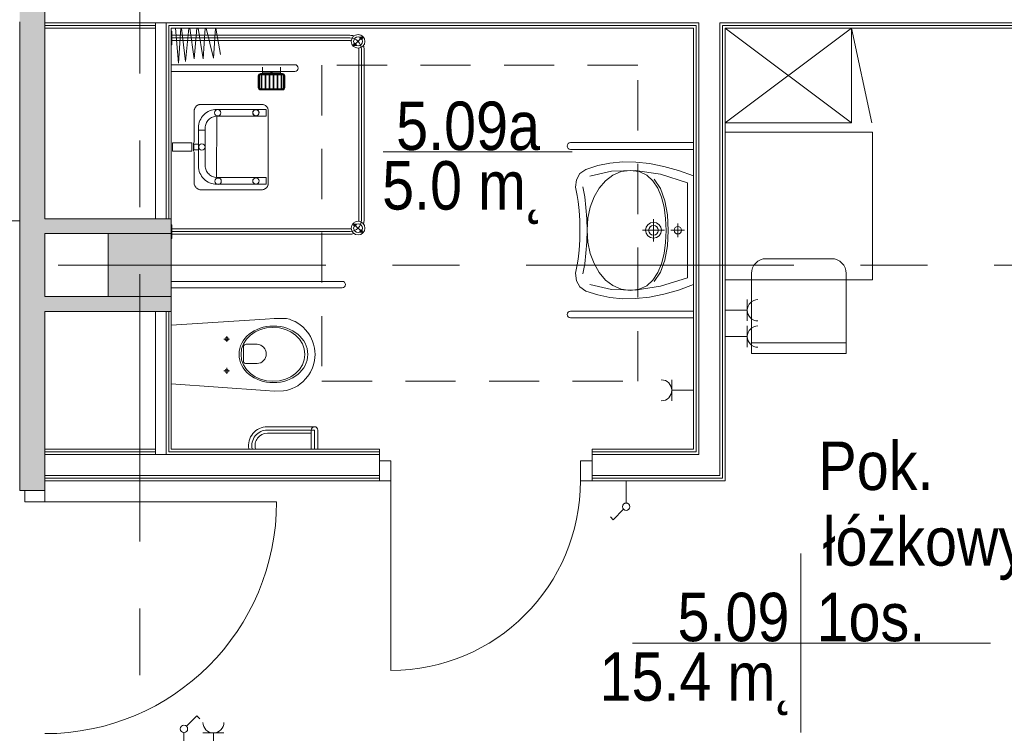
# Model space of a CAD drawing. Header units: centimetres. Extents: x -2424 to 2260, y -130 to 3012.
# Tile 50 of 81: x 530 to 998, y 666 to 1005. Entities that reach past the tile are written whole.
import ezdxf

# ---------------------------------------------------------------- set-up
doc = ezdxf.new("R2010")
doc.units = ezdxf.units.CM
doc.linetypes.add('Oś', pattern=[222.25, 127, -31.75, 31.75, -31.75])
doc.linetypes.add('Ponad', pattern=[39.688, 23.813, -15.875])
for name, color, linetype, lineweight in [('A-AREA-IDEN', 2, 'Continuous', 13), ('A-DETL-GENF', 92, 'Continuous', 13), ('A-DETL-MEDM', 33, 'Continuous', 13), ('A-DOOR', 31, 'Continuous', 13), ('A-FLOR-OVHD', 1, 'Ponad', 9), ('A-WALL', 113, 'Continuous', 13), ('A-WALL-FNSH', 113, 'Continuous', 13), ('E-ELEC-EQPM', 71, 'Continuous', 9), ('I-FURN', 30, 'Continuous', 9), ('P-SANR-FIXT', 6, 'Continuous', 9), ('S-COLS', 52, 'Continuous', 13), ('S-GRID', 1, 'Continuous', 13)]:
    doc.layers.add(name, color=color, linetype=linetype, lineweight=lineweight)
doc.layers.add('A-WALL-PATT', color=111, linetype='Continuous', lineweight=13, plot=False)
doc.styles.add('Arial_11', font='arial.ttf', dxfattribs={"width": 0.85, "height": 23})

msp = doc.modelspace()

# ---------------------------------------------------------------- hatches: boundary and pattern name
at = {"layer": 'S-COLS', "lineweight": 9}
msp.add_hatch(color=251, dxfattribs=at).paths.add_polyline_path([(602.38, 873.33), (602.38, 903.33), (572.38, 903.33), (572.38, 873.33)], flags=0)

# ---------------------------------------------------------------- linework, layer by layer
at = {"layer": 'A-AREA-IDEN', "color": 251, "lineweight": 9}
for p, q in [((792.66, 942.03), (702.91, 942.03)), ((901.33, 751.33), (901.33, 708.83)), ((911.09, 708.83), (821.33, 708.83)), ((821.33, 708.83), (991.33, 708.83)), ((901.33, 708.83), (901.33, 666.33))]:
    msp.add_line(p, q, dxfattribs=at)
at = {"layer": 'A-DETL-GENF', "color": 251, "lineweight": 9}
for p, q in [((706.68, 795.33), (701.18, 795.33)), ((701.18, 795.33), (701.18, 785.83)), ((706.68, 785.83), (706.68, 795.33)), ((802.18, 795.33), (796.68, 795.33)), ((796.68, 795.33), (796.68, 785.83)), ((802.18, 785.83), (802.18, 795.33)), ((701.18, 785.83), (706.68, 785.83)), ((796.68, 785.83), (802.18, 785.83)), ((532.88, 781.33), (542.38, 781.33)), ((532.88, 775.83), (532.88, 781.33)), ((542.38, 781.33), (542.38, 775.83)), ((542.38, 775.83), (532.88, 775.83))]:
    msp.add_line(p, q, dxfattribs=at)
at = {"layer": 'A-DETL-MEDM', "color": 251, "lineweight": 9}
for p, q in [((701.18, 785.83), (701.18, 795.33)), ((701.18, 795.33), (706.68, 795.33)), ((706.68, 795.33), (706.68, 785.83)), ((796.68, 795.33), (796.68, 785.83)), ((802.18, 795.33), (796.68, 795.33)), ((802.18, 785.83), (802.18, 795.33)), ((706.68, 785.83), (701.18, 785.83)), ((796.68, 785.83), (802.18, 785.83)), ((542.38, 781.33), (532.88, 781.33)), ((532.88, 781.33), (532.88, 775.83)), ((542.38, 775.83), (542.38, 781.33)), ((532.88, 775.83), (542.38, 775.83))]:
    msp.add_line(p, q, dxfattribs=at)
at = {"layer": 'A-DOOR', "color": 251, "lineweight": 9}
for p, q in [((706.68, 785.83), (706.68, 695.83)), ((542.38, 775.83), (652.38, 775.83))]:
    msp.add_line(p, q, dxfattribs=at)
for centre, radius in [((706.68, 785.83), 90), ((542.38, 775.83), 110)]:
    msp.add_arc(centre, radius, 270, 0, dxfattribs=at)
at = {"layer": 'A-FLOR-OVHD', "color": 251, "lineweight": 9}
for p, q in [((823.87, 983.15), (673.87, 983.15)), ((673.87, 983.15), (673.87, 833.15)), ((823.87, 833.15), (823.87, 983.15)), ((673.87, 833.15), (823.87, 833.15))]:
    msp.add_line(p, q, dxfattribs=at)
at = {"layer": 'A-WALL', "color": 251, "lineweight": 9}
for p, q in [((542.38, 1013.33), (542.38, 1003.33)), ((530.38, 1003.78), (530.38, 781.33)), ((542.38, 1003.33), (542.38, 1000.83)), ((542.38, 1003.33), (594.88, 1003.33)), ((542.38, 1002.08), (594.88, 1002.08)), ((542.38, 910.33), (542.38, 1000.83)), ((594.88, 1003.33), (599.88, 1003.33)), ((594.88, 1003.33), (594.88, 910.33)), ((599.88, 1003.33), (852.88, 1003.33)), ((599.88, 910.33), (599.88, 1003.33)), ((601.13, 1002.08), (851.63, 1002.08)), ((601.13, 910.33), (601.13, 1002.08)), ((851.63, 1002.08), (851.63, 799.58)), ((852.88, 1003.33), (852.88, 798.33)), ((862.88, 1003.33), (862.88, 788.33)), ((862.88, 1003.33), (1203.38, 1003.33)), ((864.13, 1002.08), (864.13, 787.08)), ((864.13, 1002.08), (1203.38, 1002.08)), ((594.88, 910.33), (542.38, 910.33)), ((594.88, 910.33), (599.88, 910.33)), ((602.38, 903.33), (602.38, 910.33)), ((542.38, 873.33), (542.38, 903.33)), ((542.38, 903.33), (572.38, 903.33)), ((572.38, 873.33), (542.38, 873.33)), ((602.38, 866.33), (602.38, 873.33)), ((542.38, 781.33), (542.38, 866.33)), ((542.38, 866.33), (594.88, 866.33)), ((599.88, 866.33), (594.88, 866.33)), ((594.88, 866.33), (594.88, 798.33)), ((599.88, 866.33), (599.88, 798.33)), ((601.13, 866.33), (601.13, 799.58)), ((542.38, 799.58), (594.88, 799.58)), ((601.13, 799.58), (701.18, 799.58)), ((802.18, 799.58), (851.63, 799.58)), ((542.38, 798.33), (542.38, 788.33)), ((542.38, 798.33), (594.88, 798.33)), ((594.88, 798.33), (599.88, 798.33)), ((599.88, 798.33), (701.18, 798.33)), ((701.18, 795.33), (701.18, 798.33)), ((802.18, 798.33), (802.18, 795.33)), ((802.18, 798.33), (852.88, 798.33)), ((542.38, 788.33), (701.18, 788.33)), ((542.38, 787.08), (701.18, 787.08)), ((802.18, 788.33), (862.88, 788.33)), ((802.18, 787.08), (864.13, 787.08)), ((530.38, 781.33), (532.88, 781.33))]:
    msp.add_line(p, q, dxfattribs=at)
at = {"layer": 'A-WALL-FNSH', "color": 251, "lineweight": 9}
for p, q in [((542.38, 1000.83), (594.88, 1000.83)), ((602.38, 1000.83), (850.38, 1000.83)), ((602.38, 910.33), (602.38, 1000.83)), ((850.38, 1000.83), (850.38, 800.83)), ((865.38, 785.83), (865.38, 1000.83)), ((865.38, 1000.83), (1203.38, 1000.83)), ((599.88, 910.33), (602.38, 910.33)), ((602.38, 866.33), (599.88, 866.33)), ((602.38, 800.83), (602.38, 866.33)), ((594.88, 800.83), (542.38, 800.83)), ((701.18, 800.83), (602.38, 800.83)), ((701.18, 798.33), (701.18, 800.83)), ((850.38, 800.83), (802.18, 800.83)), ((802.18, 800.83), (802.18, 798.33)), ((542.38, 785.83), (701.18, 785.83)), ((802.18, 785.83), (865.38, 785.83))]:
    msp.add_line(p, q, dxfattribs=at)
at = {"layer": 'A-WALL-PATT', "color": 251, "linetype": 'Continuous', "lineweight": 9, "extrusion": (0, 0, -1)}
for points in [[(-532.88, 781.33), (-530.38, 1102.83), (-530.38, 781.33)], [(-530.38, 1102.83), (-532.88, 781.33), (-542.38, 1102.83)], [(-542.38, 1102.83), (-532.88, 781.33), (-542.38, 781.33)], [(-572.38, 903.33), (-542.38, 910.33), (-542.38, 903.33)], [(-542.38, 910.33), (-572.38, 903.33), (-602.38, 910.33)], [(-602.38, 910.33), (-572.38, 903.33), (-602.38, 903.33)], [(-572.38, 866.33), (-542.38, 873.33), (-542.38, 866.33)], [(-542.38, 873.33), (-572.38, 866.33), (-602.38, 873.33)], [(-602.38, 873.33), (-572.38, 866.33), (-602.38, 866.33)]]:
    msp.add_solid(points, dxfattribs=at)
at = {"layer": 'E-ELEC-EQPM', "color": 251, "lineweight": 9}
for p, q in [((519.88, 909.33), (530.38, 909.33)), ((875.88, 871.91), (875.88, 861.75)), ((875.88, 866.83), (865.38, 866.83)), ((875.88, 859.41), (875.88, 849.25)), ((875.88, 854.33), (865.38, 854.33)), ((840.04, 833.83), (840.04, 823.83)), ((840.04, 828.83), (850.38, 828.83)), ((818.38, 775.33), (818.38, 785.83)), ((817.14, 772.34), (812.2, 767.4)), ((812.2, 767.4), (810.89, 768.71)), ((609.61, 669.31), (614.56, 674.25)), ((614.56, 674.25), (615.87, 672.94)), ((608.38, 666.33), (608.38, 655.83)), ((627.38, 666.16), (617.38, 666.16)), ((622.38, 666.16), (622.38, 655.83))]:
    msp.add_line(p, q, dxfattribs=at)
for centre in [(818.38, 773.58), (608.38, 668.07)]:
    msp.add_circle(centre, 1.75, dxfattribs=at)
for centre, radius, start, end in [((880.96, 866.83), 5.08, 90, 270), ((880.96, 854.33), 5.08, 90, 270), ((835.04, 828.83), 5, 270, 90), ((622.38, 671.16), 5, 180, 0)]:
    msp.add_arc(centre, radius, start, end, dxfattribs=at)
at = {"layer": 'I-FURN', "color": 251, "lineweight": 9}
for p, q in [((865.38, 955.83), (925.38, 1000.83)), ((925.38, 955.83), (865.38, 1000.83)), ((925.38, 1000.83), (935.09, 955.83)), ((925.38, 1000.83), (925.38, 955.83)), ((925.38, 955.83), (865.38, 955.83)), ((865.38, 951.33), (935.38, 951.33)), ((935.38, 951.33), (935.38, 881.33)), ((884.88, 891.33), (915.88, 891.33)), ((877.88, 846.33), (877.88, 884.33)), ((922.88, 884.33), (922.88, 846.33)), ((935.38, 881.33), (865.38, 881.33)), ((922.88, 851.33), (877.88, 851.33)), ((922.88, 846.33), (877.88, 846.33))]:
    msp.add_line(p, q, dxfattribs=at)
for centre, start, end in [((884.88, 884.33), 90, 180), ((915.88, 884.33), 0, 90)]:
    msp.add_arc(centre, 7, start, end, dxfattribs=at)
at = {"layer": 'P-SANR-FIXT', "color": 251, "lineweight": 9}
for p, q in [((604.3, 1000.84), (605.77, 984.2)), ((605.77, 984.2), (606.97, 1000.85)), ((607.16, 1000.83), (609.09, 984.96)), ((609.09, 984.96), (610.7, 1000.83)), ((611.12, 1000.83), (613.18, 986.24)), ((613.18, 986.24), (614.5, 1000.83)), ((615.09, 1000.83), (617.52, 986.24)), ((617.52, 986.24), (618.45, 1000.83)), ((618.9, 1000.83), (622.37, 986.5)), ((622.37, 986.5), (623.33, 1000.83)), ((623.56, 1000.83), (625.69, 988.28)), ((602.68, 999.38), (602.38, 999.38)), ((602.38, 996.13), (687.18, 996.13)), ((602.68, 992.88), (602.68, 999.38)), ((602.68, 997.38), (687.18, 997.38)), ((688.63, 992.08), (693.51, 996.96)), ((602.38, 992.88), (602.68, 992.88)), ((602.68, 994.88), (687.18, 994.88)), ((691.43, 909.72), (691.43, 990.63)), ((692.68, 990.63), (692.68, 909.72)), ((693.93, 909.72), (693.93, 990.63)), ((602.58, 983.43), (660.98, 983.43)), ((645.73, 979.24), (645.73, 982.24)), ((654.23, 979.24), (654.23, 982.24)), ((660.98, 980.23), (602.58, 980.23)), ((643.68, 978.14), (643.68, 972.54)), ((643.98, 978.14), (643.98, 972.54)), ((644.28, 978.14), (644.28, 972.54)), ((655.18, 979.24), (644.78, 979.24)), ((655.18, 978.94), (644.78, 978.94)), ((655.18, 978.64), (644.78, 978.64)), ((645.08, 978.64), (645.08, 972.04)), ((645.38, 978.64), (645.38, 972.04)), ((654.23, 979.64), (645.73, 979.64)), ((654.23, 979.44), (645.73, 979.44)), ((646.98, 978.64), (646.98, 972.04)), ((647.28, 978.64), (647.28, 972.04)), ((648.88, 978.64), (648.88, 972.04)), ((649.18, 978.64), (649.18, 972.04)), ((650.78, 978.64), (650.78, 972.04)), ((651.08, 978.64), (651.08, 972.04)), ((652.68, 978.64), (652.68, 972.04)), ((652.98, 978.64), (652.98, 972.04)), ((654.58, 978.64), (654.58, 972.04)), ((654.88, 978.64), (654.88, 972.04)), ((655.68, 972.54), (655.68, 978.14)), ((655.98, 972.54), (655.98, 978.14)), ((656.28, 972.54), (656.28, 978.14)), ((644.78, 972.04), (655.18, 972.04)), ((644.78, 971.74), (655.18, 971.74)), ((644.78, 971.44), (655.18, 971.44)), ((613.65, 963), (613.81, 963.24)), ((613.81, 963.24), (613.99, 963.46)), ((613.99, 963.46), (614.18, 963.68)), ((614.18, 963.68), (614.4, 963.87)), ((614.4, 963.87), (614.63, 964.05)), ((614.63, 964.05), (614.87, 964.21)), ((614.87, 964.21), (615.13, 964.34)), ((615.13, 964.34), (615.39, 964.44)), ((615.39, 964.44), (615.65, 964.52)), ((615.65, 964.52), (615.93, 964.57)), ((615.93, 964.57), (645.46, 964.57)), ((645.46, 964.57), (645.74, 964.57)), ((645.74, 964.57), (646.02, 964.52)), ((646.02, 964.52), (646.29, 964.45)), ((646.29, 964.45), (646.55, 964.35)), ((646.55, 964.35), (646.81, 964.22)), ((646.81, 964.22), (647.05, 964.07)), ((647.05, 964.07), (647.28, 963.9)), ((647.28, 963.9), (647.49, 963.71)), ((647.49, 963.71), (647.69, 963.5)), ((647.69, 963.5), (647.86, 963.27)), ((647.86, 963.27), (648.02, 963.03)), ((613.25, 961.67), (613.27, 961.94)), ((613.25, 946.51), (613.25, 961.67)), ((613.27, 961.94), (613.32, 962.22)), ((613.32, 962.22), (613.4, 962.48)), ((613.4, 962.48), (613.51, 962.74)), ((613.51, 962.74), (613.65, 963)), ((617.26, 959.02), (616.76, 958.35)), ((617.82, 959.64), (617.26, 959.02)), ((618.44, 960.2), (617.82, 959.64)), ((619.11, 960.71), (618.44, 960.2)), ((619.83, 961.14), (619.11, 960.71)), ((620.59, 961.51), (619.83, 961.14)), ((621.39, 961.8), (620.59, 961.51)), ((622.22, 962.02), (621.39, 961.8)), ((621.88, 958.53), (622.39, 958.72)), ((623.09, 962.15), (622.22, 962.02)), ((622.39, 958.72), (622.92, 958.86)), ((622.92, 958.86), (623.47, 958.94)), ((623.97, 962.19), (623.09, 962.15)), ((623.81, 929.9), (624, 958.97)), ((647.4, 962.12), (623.97, 962.19)), ((624, 958.97), (647.4, 958.97)), ((641.06, 960.6), (641.07, 960.75)), ((641.07, 960.75), (641.09, 960.9)), ((641.09, 960.31), (641.07, 960.45)), ((641.09, 960.9), (641.12, 961.04)), ((641.12, 960.17), (641.09, 960.31)), ((641.12, 961.04), (641.17, 961.17)), ((641.17, 960.03), (641.12, 960.17)), ((641.17, 961.17), (641.23, 961.3)), ((641.23, 959.91), (641.17, 960.03)), ((641.23, 961.3), (641.31, 961.42)), ((641.31, 959.79), (641.23, 959.91)), ((641.31, 961.42), (641.39, 961.53)), ((641.39, 959.67), (641.31, 959.79)), ((641.39, 961.53), (641.49, 961.64)), ((641.49, 959.57), (641.39, 959.67)), ((641.49, 961.64), (641.59, 961.73)), ((641.59, 959.47), (641.49, 959.57)), ((641.59, 961.73), (641.7, 961.82)), ((641.7, 959.39), (641.59, 959.47)), ((641.7, 961.82), (641.82, 961.89)), ((641.82, 959.32), (641.7, 959.39)), ((641.82, 961.89), (641.95, 961.95)), ((641.95, 959.25), (641.82, 959.32)), ((641.95, 961.95), (642.09, 962)), ((642.09, 959.21), (641.95, 959.25)), ((642.09, 962), (642.23, 962.04)), ((642.23, 959.17), (642.09, 959.21)), ((642.23, 962.04), (642.37, 962.06)), ((642.37, 959.15), (642.23, 959.17)), ((642.37, 962.06), (642.52, 962.07)), ((642.52, 959.14), (642.37, 959.15)), ((642.52, 962.07), (642.67, 962.06)), ((642.67, 959.15), (642.52, 959.14)), ((642.67, 962.06), (642.82, 962.04)), ((642.82, 959.17), (642.67, 959.15)), ((642.82, 962.04), (642.96, 962)), ((642.96, 959.21), (642.82, 959.17)), ((642.96, 962), (643.09, 961.95)), ((643.09, 959.25), (642.96, 959.21)), ((643.09, 961.95), (643.22, 961.89)), ((643.22, 959.32), (643.09, 959.25)), ((643.22, 961.89), (643.34, 961.82)), ((643.34, 959.39), (643.22, 959.32)), ((643.34, 961.82), (643.45, 961.73)), ((643.45, 959.47), (643.34, 959.39)), ((643.45, 961.73), (643.56, 961.64)), ((643.56, 959.57), (643.45, 959.47)), ((643.56, 961.64), (643.65, 961.53)), ((643.65, 959.67), (643.56, 959.57)), ((643.65, 961.53), (643.74, 961.42)), ((643.74, 959.79), (643.65, 959.67)), ((643.74, 961.42), (643.81, 961.3)), ((643.81, 959.91), (643.74, 959.79)), ((643.81, 961.3), (643.87, 961.17)), ((643.87, 960.03), (643.81, 959.91)), ((643.87, 961.17), (643.92, 961.04)), ((643.92, 960.17), (643.87, 960.03)), ((643.92, 961.04), (643.96, 960.9)), ((643.96, 960.31), (643.92, 960.17)), ((643.96, 960.9), (643.98, 960.75)), ((643.98, 960.45), (643.96, 960.31)), ((643.98, 960.75), (643.99, 960.6)), ((643.99, 960.6), (643.98, 960.45)), ((647.4, 958.97), (647.4, 962.12)), ((648.02, 963.03), (648.15, 962.78)), ((648.15, 962.78), (648.26, 962.51)), ((648.26, 962.51), (648.33, 962.24)), ((648.33, 962.24), (648.38, 961.96)), ((648.38, 961.96), (648.38, 927)), ((615.32, 954.38), (615.27, 952.42)), ((615.45, 955.24), (615.32, 954.38)), ((615.66, 956.08), (615.45, 955.24)), ((615.96, 956.88), (615.66, 956.08)), ((616.32, 957.64), (615.96, 956.88)), ((616.76, 958.35), (616.32, 957.64)), ((618.49, 953.42), (618.52, 953.99)), ((618.52, 953.99), (618.6, 954.54)), ((618.6, 954.54), (618.74, 955.07)), ((618.74, 955.07), (618.93, 955.58)), ((618.93, 955.58), (619.16, 956.06)), ((619.16, 956.06), (619.44, 956.52)), ((619.44, 956.52), (619.76, 956.95)), ((619.76, 956.95), (620.12, 957.34)), ((620.12, 957.34), (620.51, 957.7)), ((620.51, 957.7), (620.94, 958.02)), ((620.94, 958.02), (621.4, 958.3)), ((621.4, 958.3), (621.88, 958.53)), ((615.32, 934.49), (615.27, 953.05)), ((615.27, 952.42), (618.49, 952.42)), ((618.49, 952.42), (618.49, 953.42)), ((618.49, 953.05), (618.49, 935.45)), ((602.89, 942.38), (602.89, 946.29)), ((602.89, 946.29), (612.17, 946.29)), ((612.17, 946.29), (612.17, 942.38)), ((612.92, 942.39), (612.89, 946.28)), ((613.05, 943.03), (613.05, 945.64)), ((613.05, 945.64), (615.32, 945.64)), ((615.32, 945.64), (615.32, 943.03)), ((850.38, 946.43), (791.98, 946.43)), ((602.89, 942.38), (612.17, 942.38)), ((615.32, 943.03), (613.05, 943.03)), ((613.25, 926.69), (613.25, 942.1)), ((791.98, 943.23), (850.38, 943.23)), ((618.49, 935.45), (618.52, 934.89)), ((804.87, 935.55), (799.26, 933.71)), ((810.69, 936.74), (804.87, 935.55)), ((816.73, 937.3), (810.69, 936.74)), ((823, 937.22), (816.73, 937.3)), ((829.49, 936.51), (823, 937.22)), ((836.21, 935.17), (829.49, 936.51)), ((843.17, 933.21), (836.21, 935.17)), ((615.45, 933.63), (615.32, 934.49)), ((615.66, 932.8), (615.45, 933.63)), ((615.96, 932), (615.66, 932.8)), ((616.32, 931.24), (615.96, 932)), ((616.76, 930.52), (616.32, 931.24)), ((617.26, 929.85), (616.76, 930.52)), ((618.52, 934.89), (618.6, 934.34)), ((618.6, 934.34), (618.74, 933.81)), ((618.74, 933.81), (618.93, 933.3)), ((618.93, 933.3), (619.16, 932.81)), ((619.16, 932.81), (619.44, 932.36)), ((619.44, 932.36), (619.76, 931.93)), ((619.76, 931.93), (620.12, 931.54)), ((620.12, 931.54), (620.51, 931.18)), ((620.51, 931.18), (620.94, 930.86)), ((620.94, 930.86), (621.4, 930.58)), ((621.4, 930.58), (621.88, 930.35)), ((796.41, 931.75), (794.79, 928.82)), ((799.26, 933.71), (796.41, 931.75)), ((811.39, 932.96), (801.09, 930.5)), ((812.05, 931.01), (808.57, 928.36)), ((822.64, 933.28), (811.39, 932.96)), ((815.96, 932.69), (812.05, 931.01)), ((820.24, 933.27), (815.96, 932.69)), ((824.54, 932.68), (820.24, 933.27)), ((834.73, 931.41), (822.64, 933.28)), ((828.16, 930.99), (824.54, 932.68)), ((831.11, 928.33), (828.16, 930.99)), ((847.58, 927.33), (834.73, 931.41)), ((850.38, 930.63), (843.17, 933.21)), ((613.41, 926.21), (613.25, 926.69)), ((613.32, 926.47), (613.27, 926.72)), ((613.52, 925.95), (613.41, 926.21)), ((613.65, 925.7), (613.52, 925.95)), ((617.82, 929.23), (617.26, 929.85)), ((618.44, 928.67), (617.82, 929.23)), ((619.11, 928.17), (618.44, 928.67)), ((619.83, 927.73), (619.11, 928.17)), ((620.59, 927.36), (619.83, 927.73)), ((621.39, 927.07), (620.59, 927.36)), ((622.22, 926.86), (621.39, 927.07)), ((621.88, 930.35), (622.39, 930.16)), ((623.09, 926.73), (622.22, 926.86)), ((622.39, 930.16), (622.92, 930.03)), ((622.92, 930.03), (623.47, 929.94)), ((623.97, 926.68), (623.09, 926.73)), ((647.4, 929.9), (623.81, 929.9)), ((624, 926.76), (647.4, 926.76)), ((647.4, 929.9), (647.4, 926.76)), ((648.16, 925.91), (648.03, 925.65)), ((648.26, 926.17), (648.16, 925.91)), ((648.34, 926.44), (648.26, 926.17)), ((648.38, 926.72), (648.34, 926.44)), ((648.38, 927), (648.38, 926.72)), ((794.79, 928.82), (794.37, 925.22)), ((808.57, 928.36), (805.58, 924.86)), ((833.45, 924.82), (831.11, 928.33)), ((831.64, 929.08), (834.66, 924.58)), ((847.58, 904.83), (847.58, 927.33)), ((613.81, 925.46), (613.65, 925.7)), ((614, 925.23), (613.81, 925.46)), ((614.2, 925.02), (614, 925.23)), ((614.42, 924.81), (614.2, 925.02)), ((614.65, 924.63), (614.42, 924.81)), ((614.9, 924.47), (614.65, 924.63)), ((615.15, 924.33), (614.9, 924.47)), ((615.42, 924.22), (615.15, 924.33)), ((615.68, 924.14), (615.42, 924.22)), ((615.96, 924.09), (615.68, 924.14)), ((616.23, 924.09), (615.96, 924.09)), ((645.76, 924.09), (616.23, 924.09)), ((646.04, 924.14), (645.76, 924.09)), ((646.32, 924.21), (646.04, 924.14)), ((646.59, 924.32), (646.32, 924.21)), ((646.84, 924.45), (646.59, 924.32)), ((647.08, 924.6), (646.84, 924.45)), ((647.31, 924.78), (647.08, 924.6)), ((647.52, 924.97), (647.31, 924.78)), ((647.71, 925.18), (647.52, 924.97)), ((647.88, 925.41), (647.71, 925.18)), ((648.03, 925.65), (647.88, 925.41)), ((794.37, 925.22), (795.1, 921.29)), ((795.1, 921.29), (795.65, 918.47)), ((798.74, 920.73), (797.87, 925.44)), ((805.58, 924.86), (803.15, 920.64)), ((835.21, 920.58), (833.45, 924.82)), ((834.66, 924.58), (836.75, 918.83)), ((795.65, 918.47), (796.08, 914.24)), ((799.3, 915.65), (798.74, 920.73)), ((803.15, 920.64), (801.34, 915.81)), ((836.42, 915.75), (835.21, 920.58)), ((836.75, 918.83), (837.95, 912.13)), ((796.08, 914.24), (796.34, 909.43)), ((799.64, 910.31), (799.3, 915.65)), ((801.34, 915.81), (800.21, 910.51)), ((837.12, 910.43), (836.42, 915.75)), ((837.95, 912.13), (838.34, 904.76)), ((602.68, 907.47), (602.38, 907.47)), ((602.68, 900.97), (602.68, 907.47)), ((688.63, 908.27), (693.51, 903.39)), ((796.34, 909.43), (796.37, 904.83)), ((799.85, 904.81), (799.64, 910.31)), ((800.21, 910.51), (799.81, 904.84)), ((827.91, 906.28), (828.71, 907.48)), ((828.71, 907.48), (829.91, 908.28)), ((829.91, 908.28), (831.36, 908.58)), ((830.47, 906.95), (831.36, 907.13)), ((831.36, 899.48), (831.36, 910.17)), ((831.36, 908.58), (832.82, 908.28)), ((831.36, 907.13), (832.26, 906.95)), ((832.82, 908.28), (834.01, 907.48)), ((834.01, 907.48), (834.82, 906.28)), ((837.34, 904.76), (837.12, 910.43)), ((842.9, 908.08), (842.9, 901.57)), ((602.38, 904.22), (687.38, 904.22)), ((602.68, 905.47), (687.18, 905.47)), ((602.68, 902.97), (687.18, 902.97)), ((796.37, 904.83), (796.34, 900.23)), ((799.64, 899.31), (799.85, 904.81)), ((799.81, 904.84), (800.21, 899.17)), ((826.11, 904.83), (836.61, 904.83)), ((827.61, 904.83), (827.91, 906.28)), ((827.91, 903.37), (827.61, 904.83)), ((828.71, 902.18), (827.91, 903.37)), ((829.06, 904.83), (829.24, 905.72)), ((829.24, 903.93), (829.06, 904.83)), ((829.24, 905.72), (829.74, 906.45)), ((829.74, 903.2), (829.24, 903.93)), ((829.74, 906.45), (830.47, 906.95)), ((830.47, 902.71), (829.74, 903.2)), ((831.36, 902.52), (830.47, 902.71)), ((832.26, 902.71), (831.36, 902.52)), ((832.26, 906.95), (832.99, 906.45)), ((832.99, 903.2), (832.26, 902.71)), ((832.99, 906.45), (833.48, 905.72)), ((833.48, 903.93), (832.99, 903.2)), ((833.48, 905.72), (833.66, 904.83)), ((833.66, 904.83), (833.48, 903.93)), ((834.82, 903.37), (834.01, 902.18)), ((834.82, 906.28), (835.11, 904.83)), ((835.11, 904.83), (834.82, 903.37)), ((837.12, 899.09), (837.34, 904.76)), ((838.34, 904.76), (837.95, 897.38)), ((839.65, 904.83), (846.15, 904.83)), ((841.15, 904.83), (841.29, 905.51)), ((841.29, 904.15), (841.15, 904.83)), ((841.29, 905.51), (841.66, 906.06)), ((841.66, 903.59), (841.29, 904.15)), ((841.66, 906.06), (842.22, 906.44)), ((842.22, 903.21), (841.66, 903.59)), ((842.22, 906.44), (842.9, 906.58)), ((842.9, 903.07), (842.22, 903.21)), ((842.9, 906.58), (843.58, 906.44)), ((843.58, 903.21), (842.9, 903.07)), ((843.58, 906.44), (844.14, 906.06)), ((844.14, 903.59), (843.58, 903.21)), ((844.14, 906.06), (844.51, 905.51)), ((844.51, 904.15), (844.14, 903.59)), ((844.51, 905.51), (844.65, 904.83)), ((844.65, 904.83), (844.51, 904.15)), ((847.58, 882.32), (847.58, 904.83)), ((602.38, 900.97), (602.68, 900.97)), ((796.34, 900.23), (796.08, 895.41)), ((799.3, 893.97), (799.64, 899.31)), ((800.21, 899.17), (801.34, 893.84)), ((829.91, 901.37), (828.71, 902.18)), ((831.36, 901.07), (829.91, 901.37)), ((832.82, 901.37), (831.36, 901.07)), ((834.01, 902.18), (832.82, 901.37)), ((836.42, 893.77), (837.12, 899.09)), ((796.08, 895.41), (795.65, 891.18)), ((798.74, 888.89), (799.3, 893.97)), ((801.34, 893.84), (803.15, 888.99)), ((835.21, 888.94), (836.42, 893.77)), ((837.95, 897.38), (836.75, 890.69)), ((795.65, 891.18), (795.1, 888.36)), ((797.87, 884.18), (798.74, 888.89)), ((803.15, 888.99), (805.58, 884.74)), ((833.45, 884.7), (835.21, 888.94)), ((836.75, 890.69), (834.66, 884.94)), ((795.1, 888.36), (794.37, 884.43)), ((794.37, 884.43), (794.79, 880.83)), ((805.58, 884.74), (808.57, 881.21)), ((831.11, 881.19), (833.45, 884.7)), ((834.66, 884.94), (831.64, 880.44)), ((683.57, 880.58), (602.38, 880.58)), ((794.79, 880.83), (796.41, 877.9)), ((801.09, 879.15), (811.39, 876.69)), ((808.57, 881.21), (812.05, 878.54)), ((828.16, 878.52), (831.11, 881.19)), ((834.73, 878.24), (847.58, 882.32)), ((683.57, 877.46), (602.38, 877.46)), ((796.41, 877.9), (799.26, 875.94)), ((799.26, 875.94), (804.87, 874.1)), ((811.39, 876.69), (822.64, 876.37)), ((812.05, 878.54), (815.96, 876.84)), ((815.96, 876.84), (820.24, 876.25)), ((820.24, 876.25), (824.54, 876.84)), ((822.64, 876.37), (834.73, 878.24)), ((824.54, 876.84), (828.16, 878.52)), ((829.49, 873.14), (836.21, 874.48)), ((836.21, 874.48), (843.17, 876.44)), ((843.17, 876.44), (850.38, 879.02)), ((804.87, 874.1), (810.69, 872.91)), ((810.69, 872.91), (816.73, 872.35)), ((816.73, 872.35), (823, 872.43)), ((823, 872.43), (829.49, 873.14)), ((791.98, 866.43), (850.38, 866.43)), ((646.94, 862.59), (602.38, 859.77)), ((651.26, 862.95), (646.94, 862.59)), ((655.7, 862.9), (651.26, 862.95)), ((657.06, 862.94), (655.7, 862.9)), ((658.47, 862.56), (657.06, 862.94)), ((659.84, 862.06), (658.47, 862.56)), ((661.16, 861.44), (659.84, 862.06)), ((662.43, 860.71), (661.16, 861.44)), ((663.63, 859.88), (662.43, 860.71)), ((791.98, 863.23), (850.38, 863.23)), ((664.77, 858.95), (663.63, 859.88)), ((666.33, 857.35), (664.77, 858.95)), ((667.64, 855.62), (666.33, 857.35)), ((627.28, 853.17), (630.07, 853.17)), ((628.69, 851.8), (628.69, 854.62)), ((668.41, 854.36), (667.64, 855.62)), ((669.43, 852.24), (668.41, 854.36)), ((669.89, 850.81), (669.43, 852.24)), ((636.71, 849.77), (636.71, 842.46)), ((643.1, 850.69), (637.98, 850.69)), ((670.36, 848.81), (669.89, 850.81)), ((670.55, 847.35), (670.36, 848.81)), ((670.62, 845.87), (670.55, 847.35)), ((669.89, 840.93), (670.36, 842.93)), ((670.36, 842.93), (670.55, 844.39)), ((670.55, 844.39), (670.62, 845.87)), ((627.28, 838.06), (630.07, 838.06)), ((628.69, 836.68), (628.69, 839.51)), ((637.98, 841.54), (643.1, 841.54)), ((667.64, 836.12), (668.41, 837.38)), ((668.41, 837.38), (669.43, 839.49)), ((669.43, 839.49), (669.89, 840.93)), ((663.63, 831.86), (664.77, 832.79)), ((664.77, 832.79), (666.33, 834.39)), ((666.33, 834.39), (667.64, 836.12)), ((602.38, 831.97), (646.93, 828.81)), ((646.93, 828.81), (651.26, 828.49)), ((651.26, 828.49), (655.7, 828.55)), ((655.7, 828.55), (657.06, 828.8)), ((657.06, 828.8), (658.47, 829.18)), ((658.47, 829.18), (659.84, 829.68)), ((659.84, 829.68), (661.16, 830.3)), ((661.16, 830.3), (662.43, 831.03)), ((662.43, 831.03), (663.63, 831.86)), ((648.01, 811.55), (670.43, 811.55)), ((648.01, 809.99), (670.43, 809.99)), ((668.87, 800.83), (668.87, 809.99)), ((670.43, 809.99), (670.43, 800.83)), ((671.99, 809.99), (671.99, 800.83)), ((648.01, 808.43), (668.87, 808.43))]:
    msp.add_line(p, q, dxfattribs=at)
for centre, radius in [((691.07, 994.52), 3.25), ((691.07, 994.52), 2.1), ((692.55, 996), 0.62), ((692.55, 996), 0.32), ((689.58, 993.03), 0.62), ((689.58, 993.03), 0.32), ((624.43, 960.59), 1.5), ((642.62, 960.68), 1.5), ((616.88, 944.4), 1.5), ((624.62, 928.11), 1.5), ((642.55, 928.24), 1.5), ((691.07, 905.83), 3.25), ((689.58, 907.32), 0.62), ((691.07, 905.83), 2.1), ((689.58, 907.32), 0.32), ((692.55, 904.35), 0.62), ((692.55, 904.35), 0.32), ((628.69, 853.17), 0.825), ((628.69, 838.06), 0.825)]:
    msp.add_circle(centre, radius, dxfattribs=at)
for centre, radius, start, end in [((687.18, 990.63), 6.75, 73.5035, 90), ((687.18, 990.63), 5.5, 0, 90), ((687.18, 990.63), 4.25, 81.1489, 90), ((687.18, 990.63), 4.25, 0, 8.8511), ((687.18, 990.63), 6.75, 0, 16.4965), ((660.98, 981.83), 1.6, 270, 90), ((644.78, 978.14), 1.1, 90, 180), ((644.78, 978.14), 0.8, 90, 180), ((644.78, 978.14), 0.5, 90, 180), ((655.18, 978.14), 1.1, 0, 90), ((655.18, 978.14), 0.8, 0, 90), ((655.18, 978.14), 0.5, 0, 90), ((644.78, 972.54), 1.1, 180, 270), ((644.78, 972.54), 0.8, 180, 270), ((644.78, 972.54), 0.5, 180, 270), ((655.18, 972.54), 0.5, 270, 0), ((655.18, 972.54), 0.8, 270, 0), ((655.18, 972.54), 1.1, 270, 0), ((791.98, 944.83), 1.6, 90, 270), ((687.18, 909.72), 5.5, 270, 0), ((687.18, 909.72), 4.25, 351.1489, 0), ((687.18, 909.72), 6.75, 343.5035, 0), ((687.18, 909.72), 4.25, 270, 278.8511), ((687.18, 909.72), 6.75, 270, 286.4965), ((683.57, 879.02), 1.56, 270, 90), ((791.98, 864.83), 1.6, 90, 270), ((637.86, 849.52), 1.17, 84.1101, 167.7661), ((642.88, 846.11), 4.58, 272.8022, 87.1978), ((637.86, 842.71), 1.17, 192.2339, 275.8899), ((648.01, 802.58), 8.97, 90, 189.9996), ((648.01, 802.58), 7.41, 90, 192.1327), ((670.43, 809.99), 1.56, 90, 180), ((670.43, 809.99), 1.56, 0, 90), ((648.01, 802.58), 5.85, 90, 195.4382)]:
    msp.add_arc(centre, radius, start, end, dxfattribs=at)
for centre, major_axis, ratio in [((649.98, 979.97), (0.325, 0), 0.224951), ((650.88, 845.92), (-16.33, 0), 0.823529), ((650.64, 845.92), (-15.16, 0), 0.845174)]:
    msp.add_ellipse(centre, major_axis=major_axis, ratio=ratio, dxfattribs=at)
at = {"layer": 'S-COLS', "color": 251, "lineweight": 9}
for p, q in [((602.38, 903.33), (572.38, 903.33)), ((572.38, 903.33), (572.38, 873.33)), ((602.38, 873.33), (602.38, 903.33)), ((572.38, 873.33), (602.38, 873.33))]:
    msp.add_line(p, q, dxfattribs=at)
at = {"layer": 'S-GRID', "color": 251, "linetype": 'Oś', "lineweight": 9}
for p, q in [((587.38, 2884.27), (587.38, 27.13)), ((1342.46, 888.33), (-1368.76, 888.33))]:
    msp.add_line(p, q, dxfattribs=at)

# ---------------------------------------------------------------- texts
at = {"layer": 'A-AREA-IDEN', "color": 251, "lineweight": 9, "style": 'Arial_11', "width": 0.85}
for s, p in [('5.09a', (709.14, 942.92)), ('5.0 m˛', (702.49, 914.64)), ('Pok.', (909.65, 781.51)), ('łóżkowy', (911.72, 745.61)), ('5.09', (842.77, 709.71)), ('1os.', (908.79, 709.71)), ('15.4 m˛', (805.75, 681.44))]:
    msp.add_text(s, height=23, dxfattribs=at).set_placement(p)

doc.saveas('drawing.dxf')
